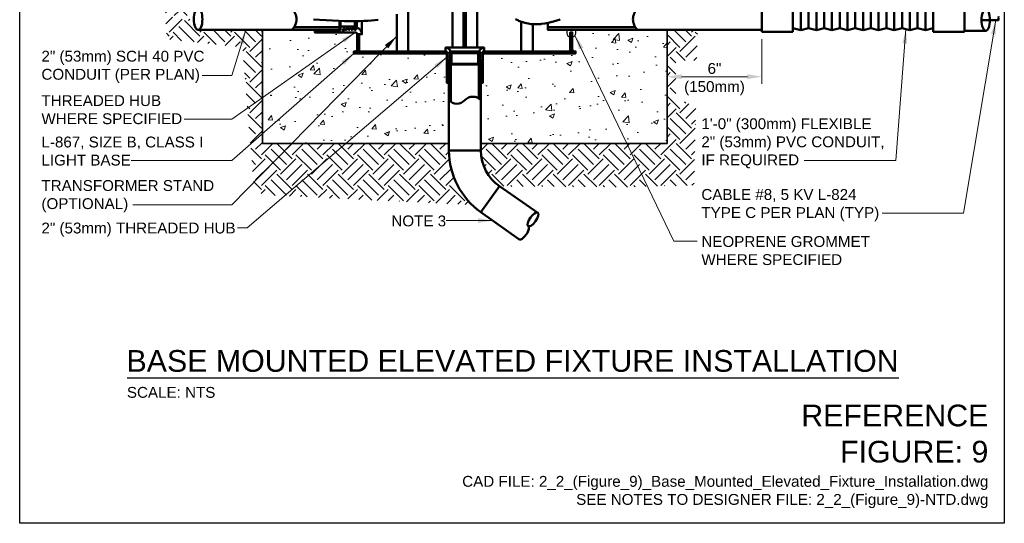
# Model space of a CAD drawing. Header units: inches. Extents: x 0 to 21.3, y 0 to 11.
# Tile 1 of 7: x 0 to 8.5, y 0 to 4.4. Entities that reach past the tile are written whole.
import ezdxf
from ezdxf.enums import TextEntityAlignment as Align

# ---------------------------------------------------------------- set-up
doc = ezdxf.new("R2010")
doc.units = ezdxf.units.IN
doc.header["$LTSCALE"] = 0.375
doc.header["$MEASUREMENT"] = 0
doc.header["$PDSIZE"] = 2
doc.layers.get('0').update_dxf_attribs({"linetype": 'CONTINUOUS', "lineweight": 35})
doc.layers.get('DEFPOINTS').update_dxf_attribs({"linetype": 'CONTINUOUS'})
for name, color, linetype, lineweight in [('E-AFLD-CIRC-SERS', 203, 'CONTINUOUS', 50), ('E-AFLD-DEVC', 23, 'CONTINUOUS', 50), ('E-AFLD-LITE-RUNW', 203, 'CONTINUOUS', 50), ('E-POWR-CNDT', 83, 'CONTINUOUS', 50), ('G-ANNO-PATT', 252, 'CONTINUOUS', 18), ('G-ANNO-RDME', 5, 'CONTINUOUS', 18), ('P-STRM-PIPE', 163, 'CONTINUOUS', 50), ('S-FSTN-MISC', 13, 'CONTINUOUS', 25), ('S-SLAB-EDGE', 41, 'CONTINUOUS', 35)]:
    doc.layers.add(name, color=color, linetype=linetype, lineweight=lineweight)
for name, color, linetype in [('G-ANNO-DIMS', 7, 'CONTINUOUS'), ('G-ANNO-TEXT', 7, 'CONTINUOUS'), ('G-ANNO-TTLB', 7, 'CONTINUOUS')]:
    doc.layers.add(name, color=color, linetype=linetype)
doc.styles.add('00-E-TITLE-1_1', font='arial.ttf', dxfattribs={"height": 0.1875})
doc.styles.add('01-E-BLDG-1_1', font='arial.ttf', dxfattribs={"height": 0.09375})
doc.dimstyles.new('01-E-BLDG-1_1', dxfattribs={"dimtxt": 0.09375, "dimasz": 0.125, "dimexe": 0.0625, "dimexo": 0.0625, "dimgap": 0.0625, "dimtad": 1, "dimdec": 4, "dimzin": 3, "dimdsep": 46, "dimlunit": 4, "dimtxsty": '01-E-BLDG-1_1', "dimcen": 0.0625, "dimclrd": 1, "dimclre": 1, "dimclrt": 256, "dimazin": 0, "dimtfac": 1, "dimtdec": 4, "dimtmove": 1, "dimatfit": 3, "dimfxl": 1, "dimfrac": 2, "dimtolj": 1, "dimtzin": 3, "dimlwd": 0, "dimlwe": 0, "dimarcsym": 0})
pattern_1 = [(50, (-0.29984, 0), (0.448288, -0.03922), [0.046875, -0.515625]), (355, (-0.29984, 0), (-0.08672, 0.47012), [0.0375, -0.4125]), (100.4514, (-0.2625, -0.00327), (0.361568, 0.4309), [0.039838, -0.438214]), (46.184, (-0.29984, 0.125), (0.667026, -0.10345), [0.07031, -0.77344]), (96.636, (-0.24425, 0.1164), (0.584164, 0.608824), [0.059756, -0.65732]), (351.184, (-0.29984, 0.125), (0.584164, 0.608824), [0.05625, -0.61875]), (21, (-0.23734, 0.09375), (0.373067, -0.251637), [0.046875, -0.515625]), (326, (-0.23734, 0.09375), (0.152072, 0.45322), [0.0375, -0.4125]), (71.4514, (-0.20625, 0.0728), (0.52514, 0.201582), [0.039838, -0.438214]), (37.5, (-0.29984, 0), (0.0076, 0.2080587), [0, -0.4075, 0, -0.41875, 0, -0.4140625]), (7.5, (-0.29984, 0), (0.1644185, 0.246507), [0, -0.23875, 0, -0.398125, 0, -0.1578125]), (327.5, (-0.43921, 0), (0.333639, -0.0140968), [0, -0.15625, 0, -0.4875, 0, -0.646875]), (317.5, (-0.50171, 0), (0.364491, 0.062566), [0, -0.203125, 0, -0.32375, 0, -0.459375])]
pattern_2 = [(45, (-0.29984, 0), (3e-17, 0.265165), [0.1875, -0.1875]), (45, (-0.34956, 0.04972), (3e-17, 0.265165), [0.1875, -0.1875]), (45, (-0.39928, 0.09944), (3e-17, 0.265165), [0.1875, -0.1875]), (135, (-0.39928, 0.13258), (-0.265165, 6e-17), [0.1875, -0.1875]), (135, (-0.34956, 0.1823), (-0.265165, 6e-17), [0.1875, -0.1875]), (135, (-0.29984, 0.23202), (-0.265165, 6e-17), [0.1875, -0.1875])]

# ---------------------------------------------------------------- blocks, each defined once
blk = doc.blocks.new('G-DBRK')
at = {"color": 0, "linetype": 'ByBlock', "lineweight": -2}
blk.add_ellipse((0, -0.25), major_axis=(0, -0.25), ratio=0.4, dxfattribs=at)
blk.add_ellipse((0, -0.75), major_axis=(0, -0.25), ratio=0.4, start_param=0, end_param=3.141593, dxfattribs=at)
blk = doc.blocks.new('A$C39311B55')
at = {"layer": 'E-POWR-CNDT'}
for p, q in [((0.2682, 0.2018), (0, 0.2018)), ((0, 0.2018), (0, -0.2018)), ((0.2682, 0.2018), (0.2682, -0.2018)), ((0.3355, 0.185), (0.2682, 0.1681)), ((0.3355, 0.185), (0.3355, -0.185)), ((0.4027, 0.1681), (0.3355, 0.185)), ((0.47, 0.185), (0.4027, 0.1681)), ((0.47, 0.185), (0.47, -0.185)), ((0.5372, 0.1681), (0.47, 0.185)), ((0.6045, 0.185), (0.5372, 0.1681)), ((0.6045, 0.185), (0.6045, -0.185)), ((0.6717, 0.1681), (0.6045, 0.185)), ((0.739, 0.185), (0.6717, 0.1681)), ((0.739, 0.185), (0.739, -0.185)), ((0.8062, 0.1681), (0.739, 0.185)), ((0.8735, 0.185), (0.8062, 0.1681)), ((0.8735, 0.185), (0.8735, -0.185)), ((0.9408, 0.1681), (0.8735, 0.185)), ((1.008, 0.185), (0.9408, 0.1681)), ((1.008, 0.185), (1.008, -0.185)), ((1.0753, 0.1681), (1.008, 0.185)), ((1.1425, 0.185), (1.0753, 0.1681)), ((1.1425, 0.185), (1.1425, -0.185)), ((1.2098, 0.1681), (1.1425, 0.185)), ((1.277, 0.185), (1.2098, 0.1681)), ((1.277, 0.185), (1.277, -0.185)), ((1.3443, 0.1681), (1.277, 0.185)), ((1.4115, 0.185), (1.3443, 0.1681)), ((1.4115, 0.185), (1.4115, -0.185)), ((1.4788, 0.1681), (1.4115, 0.185)), ((1.4788, 0.2018), (1.4788, -0.1681)), ((1.7478, 0.2018), (1.4788, 0.2018)), ((1.7478, 0.2018), (1.7478, -0.2018)), ((1.7478, 0.1757), (1.7478, -0.1916)), ((1.9324, 0.1757), (1.7478, 0.1757)), ((0.4027, 0.1681), (0.4027, -0.1681)), ((0.5372, 0.1681), (0.5372, -0.1681)), ((0.6717, 0.1681), (0.6717, -0.1681)), ((0.8062, 0.1681), (0.8062, -0.1681)), ((0.9408, 0.1681), (0.9408, -0.1681)), ((1.0753, 0.1681), (1.0753, -0.1681)), ((1.2098, 0.1681), (1.2098, -0.1681)), ((1.3443, 0.1681), (1.3443, -0.1681)), ((1.4788, 0.1681), (1.4788, -0.1681)), ((0.3355, -0.185), (0.2682, -0.1681)), ((0.4027, -0.1681), (0.3355, -0.185)), ((0.47, -0.185), (0.4027, -0.1681)), ((0.5372, -0.1681), (0.47, -0.185)), ((0.6045, -0.185), (0.5372, -0.1681)), ((0.6717, -0.1681), (0.6045, -0.185)), ((0.739, -0.185), (0.6717, -0.1681)), ((0.8062, -0.1681), (0.739, -0.185)), ((0.8735, -0.185), (0.8062, -0.1681)), ((0.9408, -0.1681), (0.8735, -0.185)), ((1.008, -0.185), (0.9408, -0.1681)), ((1.0753, -0.1681), (1.008, -0.185)), ((1.1425, -0.185), (1.0753, -0.1681)), ((1.2098, -0.1681), (1.1425, -0.185)), ((1.277, -0.185), (1.2098, -0.1681)), ((1.3443, -0.1681), (1.277, -0.185)), ((1.4115, -0.185), (1.3443, -0.1681)), ((1.4788, -0.1681), (1.4115, -0.185)), ((1.4788, -0.1681), (1.4788, -0.2018)), ((0.2682, -0.2018), (0, -0.2018)), ((1.7478, -0.2018), (1.4788, -0.2018)), ((1.7478, -0.1916), (1.9324, -0.1916))]:
    blk.add_line(p, q, dxfattribs=at)
at = {"layer": 'E-POWR-CNDT', "xscale": -0.3673828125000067, "yscale": 0.3673828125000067, "zscale": 0.3673828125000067, "rotation": 180}
blk.add_blockref('G-DBRK', (1.9324, -0.1916), dxfattribs=at)
blk = doc.blocks.new('*D11')
at = {"layer": 'DEFPOINTS', "color": 0, "transparency": 16777216}
for p in [(6.4073, 4.2447), (6.4073, 3.858), (5.5887, 3.2813)]:
    blk.add_point(p, dxfattribs=at)
at = {"layer": 'G-ANNO-DIMS', "color": 1, "lineweight": 0, "transparency": 16777216}
for p, q in [((6.4073, 4.1822), (6.4073, 3.7955)), ((5.7137, 3.858), (6.2823, 3.858))]:
    blk.add_line(p, q, dxfattribs=at)
at = {"layer": 'G-ANNO-DIMS', "color": 1, "transparency": 16777216}
for points in [[(5.7137, 3.8788), (5.7137, 3.8372), (5.5887, 3.858)], [(6.2823, 3.8788), (6.2823, 3.8372), (6.4073, 3.858)]]:
    blk.add_solid(points, dxfattribs=at)
at = {"layer": 'G-ANNO-DIMS', "transparency": 16777216, "insert": (5.998, 3.837), "char_height": 0.09375, "attachment_point": 5, "style": '01-E-BLDG-1_1'}
blk.add_mtext('\\A1;6"\\P(150mm)', dxfattribs=at)

msp = doc.modelspace()

# ---------------------------------------------------------------- hatches: boundary and pattern name
at = {"layer": 'G-ANNO-PATT'}
h = msp.add_hatch(dxfattribs=at)
h.set_pattern_fill('EARTH', color=256, scale=0.75, angle=45, style=0)
h.set_pattern_definition(pattern_2)
edge = h.paths.add_edge_path()
edge.add_arc((4.37509, 3.23114), 0.67188, 175.679485, 225.72881, ccw=False)
edge.add_line((3.70512, 3.28176), (2.09509, 3.28131))
edge.add_line((2.09509, 3.28131), (2.09509, 4.2628))
edge.add_line((2.09509, 4.2628), (1.54064, 4.2628))
edge.add_arc((1.62487, 4.35454), 0.12454, 179.868231, 227.443777, ccw=False)
edge.add_line((1.50033, 4.35483), (1.32245, 4.35483))
edge.add_arc((1.33131, 4.36333), 0.01228, 145.448806, 223.806719, ccw=False)
edge.add_arc((1.33131, 4.37727), 0.01228, 136.193182, 214.551206, ccw=False)
edge.add_line((1.32245, 4.38577), (1.50431, 4.38577))
edge.add_arc((1.62487, 4.35454), 0.12454, 132.414218, 165.480805, ccw=False)
edge.add_arc((1.62487, 4.53844), 0.12454, 132.556223, 227.585782, ccw=False)
edge.add_line((1.54064, 4.63019), (2.09509, 4.63019))
edge.add_line((2.09509, 4.63019), (2.09509, 6.45905))
edge.add_line((2.09509, 6.45905), (2.09626, 7.72678))
edge.add_line((2.09626, 7.72678), (1.52159, 7.69655))
edge.add_line((1.52159, 7.69655), (0.80759, 7.69655))
edge.add_line((0.80759, 7.69655), (0.84585, 7.40495))
edge.add_line((0.84585, 7.40495), (1.88062, 7.4015))
edge.add_line((1.88062, 7.4015), (1.89621, 4.77821))
edge.add_line((1.89621, 4.77821), (1.56235, 4.77347))
edge.add_line((1.56235, 4.77347), (1.25034, 4.59639))
edge.add_line((1.25034, 4.59639), (1.2685, 4.18293))
edge.add_line((1.2685, 4.18293), (1.92354, 4.11269))
edge.add_line((1.92354, 4.11269), (2.02058, 2.91319))
edge.add_line((2.02058, 2.91319), (2.09711, 2.83802))
edge.add_line((2.09711, 2.83802), (3.90608, 2.75005))
h = msp.add_hatch(dxfattribs=at)
h.set_pattern_fill('EARTH', color=256, scale=0.75, angle=45, style=0)
h.set_pattern_definition(pattern_2)
h.paths.add_polyline_path([(5.58871, 4.63019), (5.82484, 4.63019), (5.82542, 7.58846), (6.34876, 7.58512), (6.34091, 7.69655), (6.16222, 7.69655), (5.58998, 7.72797), (5.58871, 6.45905)])
edge = h.paths.add_edge_path()
edge.add_arc((4.37392, 3.2326), 0.3964, 172.940491, 234.088193)
edge.add_line((4.14142, 2.91155), (5.22115, 2.90442))
edge.add_line((5.22115, 2.90442), (5.8215, 2.921))
edge.add_line((5.8215, 2.921), (5.83668, 3.5919))
edge.add_line((5.83668, 3.5919), (5.66465, 3.67765))
edge.add_line((5.66465, 3.67765), (5.66532, 3.99663))
edge.add_line((5.66532, 3.99663), (5.84427, 3.99888))
edge.add_line((5.84427, 3.99888), (5.85186, 4.2628))
edge.add_line((5.85186, 4.2628), (5.58871, 4.2628))
edge.add_line((5.58871, 4.2628), (5.58871, 3.28131))
edge.add_line((5.58871, 3.28131), (3.98053, 3.28132))
h = msp.add_hatch(dxfattribs=at)
h.set_pattern_fill('AR-CONC', color=256, scale=0.0625, style=0)
h.set_pattern_definition(pattern_1)
edge = h.paths.add_edge_path()
edge.add_line((3.67225, 3.28144), (3.67213, 3.80378))
edge.add_line((3.67213, 3.80378), (3.66925, 3.80378))
edge.add_line((3.66925, 3.80378), (3.66925, 4.05978))
edge.add_line((3.66925, 4.05978), (2.88477, 4.05978))
edge.add_line((2.88477, 4.05978), (2.88477, 4.07923))
edge.add_arc((2.89444, 4.09597), 0.01934, 240, 360)
edge.add_line((2.91378, 4.09597), (2.91378, 4.20356))
edge.add_arc((2.91378, 4.2338), 0.03024, 180, 270, ccw=False)
edge.add_line((2.88354, 4.2338), (2.88354, 4.2628))
edge.add_line((2.88354, 4.2628), (2.09509, 4.2628))
edge.add_line((2.09509, 4.2628), (2.09509, 3.28131))
edge.add_line((2.09509, 3.28131), (3.67225, 3.28144))
h = msp.add_hatch(dxfattribs=at)
h.set_pattern_fill('AR-CONC', color=256, scale=0.0625, style=0)
h.set_pattern_definition(pattern_1)
edge = h.paths.add_edge_path()
edge.add_line((3.99868, 3.28132), (3.99866, 3.80378))
edge.add_line((3.99866, 3.80378), (4.00749, 3.80378))
edge.add_line((4.00749, 3.80378), (4.00749, 4.05978))
edge.add_line((4.00749, 4.05978), (4.79903, 4.05978))
edge.add_line((4.79903, 4.05978), (4.79903, 4.07664))
edge.add_line((4.79903, 4.07664), (4.78936, 4.07664))
edge.add_arc((4.78936, 4.09597), 0.01934, 180, 270, ccw=False)
edge.add_line((4.77003, 4.09597), (4.77003, 4.20356))
edge.add_arc((4.77003, 4.2338), 0.03024, 270, 360)
edge.add_line((4.80027, 4.2338), (4.80027, 4.2628))
edge.add_line((4.80027, 4.2628), (5.58871, 4.2628))
edge.add_line((5.58871, 4.2628), (5.58871, 3.28131))
edge.add_line((5.58871, 3.28131), (3.99868, 3.28132))

# ---------------------------------------------------------------- linework, layer by layer
at = {"layer": 'E-AFLD-CIRC-SERS'}
for points in [[(3.09462, 4.3507, -0.0082108), (3.09388, 4.3506), (3.06619, 4.34706, -0.0063306), (3.06561, 4.34699), (3.03622, 4.34399, -0.0058728), (3.03569, 4.34394), (3.00428, 4.34148, -0.0056513), (3.00376, 4.34144), (2.97004, 4.33956, -0.0053285), (2.96956, 4.33954), (2.93323, 4.33829, -0.0049444), (2.93278, 4.33828), (2.89353, 4.33771, -0.0045315), (2.89312, 4.3377), (2.85067, 4.33785, -0.004114), (2.8503, 4.33786), (2.80434, 4.33878, -0.0037088), (2.804, 4.33879), (2.75424, 4.34052, -0.0031479), (2.75396, 4.34053), (2.70048, 4.34307, -0.0020961), (2.70029, 4.34308), (2.64479, 4.34618, -0.0012006), (2.64468, 4.34618), (2.58921, 4.34955, -0.0004444), (2.58916, 4.34955), (2.53581, 4.35288)], [(4.28107, 4.35633), (4.30515, 4.34305, 0.0274184), (4.3074, 4.34197), (4.33252, 4.33152, 0.0241091), (4.33458, 4.33077), (4.36037, 4.32286, 0.0209319), (4.36221, 4.32237), (4.3883, 4.3167, 0.0186185), (4.38997, 4.3164), (4.41608, 4.31273, 0.0185636), (4.41776, 4.31256), (4.44407, 4.31083, 0.0183913), (4.44574, 4.31078), (4.47251, 4.311, 0.0174942), (4.4741, 4.31107), (4.5016, 4.31322, 0.0160196), (4.50305, 4.31338), (4.53155, 4.31746, 0.0141742), (4.53282, 4.31768), (4.5626, 4.32368, 0.012166), (4.56368, 4.32392), (4.59501, 4.33184, 0.0101638), (4.5959, 4.33208), (4.62904, 4.34191, 0.0055292), (4.62952, 4.34206), (4.66497, 4.35342)]]:
    msp.add_lwpolyline(points, format="xyb", dxfattribs=at)
msp.add_lwpolyline([(8.44855, 4.34605), (8.30301, 4.34651)], dxfattribs=at)
at = {"layer": 'E-AFLD-DEVC'}
for points in [[(3.83237, 4.10971), (3.83237, 5.20164), (3.85144, 5.20164), (3.85144, 4.10971)], [(3.25461, 4.39736), (3.25461, 4.07664), (3.35377, 4.07664), (3.35377, 4.45389)], [(4.33004, 4.33255), (4.33004, 4.07664), (4.42919, 4.07664), (4.42919, 4.31181)]]:
    msp.add_lwpolyline(points, dxfattribs=at)
for points in [[(3.52178, 4.68546, -0.4495509), (3.73512, 4.49613), (3.73512, 4.10971)], [(3.94868, 4.10971), (3.94868, 4.49613, -0.4713306), (4.17556, 4.68334)]]:
    msp.add_lwpolyline(points, format="xyb", dxfattribs=at)
at = {"layer": 'E-AFLD-LITE-RUNW'}
for p, q in [((2.9549, 4.33904), (2.9549, 4.22419)), ((2.91378, 4.22419), (2.93064, 4.22419)), ((3.676, 4.10971), (4.00946, 4.10971)), ((3.676, 4.07887), (3.676, 4.09152)), ((4.00946, 4.07887), (4.00946, 4.09152))]:
    msp.add_line(p, q, dxfattribs=at)
for points in [[(2.93064, 4.22419), (2.91378, 4.22419), (2.9549, 4.22419, 0.3506098), (2.90968, 4.28075), (2.89622, 4.26141), (2.88276, 4.28075), (2.86931, 4.26141), (2.85585, 4.28075), (2.84239, 4.26141), (2.82893, 4.28075), (2.81547, 4.26141), (2.80202, 4.28075), (2.79529, 4.27108), (2.79529, 4.24105), (2.89692, 4.24105, -0.4142136), (2.91378, 4.22419)], [(3.676, 4.09152), (3.676, 4.07887), (3.676, 4.10971, -0.3506098), (3.71842, 4.0758), (3.70392, 4.06571), (3.71842, 4.05561), (3.70392, 4.04552), (3.71842, 4.03543), (3.70392, 4.02533), (3.71842, 4.01524), (3.70392, 4.00515), (3.71842, 3.99505), (3.71117, 3.99001), (3.68865, 3.99001), (3.68865, 4.06623, 0.4142136), (3.676, 4.07887)], [(4.00946, 4.09152), (4.00946, 4.07887), (4.00946, 4.10971, 0.3506098), (3.96704, 4.0758), (3.98154, 4.06571), (3.96704, 4.05561), (3.98154, 4.04552), (3.96704, 4.03543), (3.98154, 4.02533), (3.96704, 4.01524), (3.98154, 4.00515), (3.96704, 3.99505), (3.97429, 3.99001), (3.99681, 3.99001), (3.99681, 4.06623, -0.4142136), (4.00946, 4.07887)]]:
    msp.add_lwpolyline(points, format="xyb", dxfattribs=at)
for points in [[(2.91378, 4.07664), (2.91378, 4.22419), (2.93064, 4.22419)], [(2.93064, 4.22419), (2.93064, 4.07664), (2.91378, 4.07664)], [(3.68312, 4.07664), (2.88477, 4.07664), (2.88477, 4.05978), (3.68865, 4.05978)], [(3.99681, 4.05978), (4.79903, 4.05978), (4.79903, 4.07664), (4.00227, 4.07664)]]:
    msp.add_lwpolyline(points, dxfattribs=at)
msp.add_lwpolyline([(4.77003, 4.07664), (4.77003, 4.24105), (4.75317, 4.24105), (4.75317, 4.07664)], close=True, dxfattribs=at)
for centre, start, end in [((2.89444, 4.09597), 270, 0), ((4.78936, 4.09597), 180, 270), ((4.78936, 4.09597), 180, 270)]:
    msp.add_arc(centre, 0.01934, start, end, dxfattribs=at)
at = {"layer": 'E-POWR-CNDT'}
for p, q in [((2.76922, 4.34), (2.76922, 4.29181)), ((2.89214, 4.29181), (2.89214, 4.33771)), ((2.89622, 4.33775), (2.89622, 4.26141)), ((2.90968, 4.33794), (2.90968, 4.28075)), ((2.36923, 4.28663), (2.7607, 4.28663)), ((5.31457, 4.28663), (4.55981, 4.28663))]:
    msp.add_line(p, q, dxfattribs=at)
for points in [[(1.54064, 4.2628), (2.7607, 4.2628), (2.7607, 4.34029)], [(4.55981, 4.32312), (4.55981, 4.2628), (6.40731, 4.2628)]]:
    msp.add_lwpolyline(points, dxfattribs=at)
at = {"layer": 'E-POWR-CNDT', "flags": 128}
msp.add_lwpolyline([(2.80202, 4.28075), (2.81547, 4.26141), (2.82893, 4.28075), (2.84239, 4.26141), (2.85585, 4.28075), (2.86931, 4.26141), (2.88276, 4.28075), (2.89214, 4.26727), (2.89214, 4.29181), (2.76922, 4.29181), (2.76922, 4.26141), (2.54699, 4.26141), (2.54699, 4.24105), (2.78856, 4.24105), (2.78856, 4.26141)], close=True, dxfattribs=at)
at = {"layer": 'E-POWR-CNDT'}
for centre, start, end in [((2.26484, 4.35454), 312.556223, 47.585782), ((5.41897, 4.35454), 132.414218, 227.443777)]:
    msp.add_arc(centre, 0.12454, start, end, dxfattribs=at)
at = {"layer": 'G-ANNO-TEXT', "linetype": 'Continuous', "lineweight": 30}
msp.add_line((0.92923, 1.25711), (7.59027, 1.25711), dxfattribs=at)
at = {"layer": 'G-ANNO-TTLB'}
msp.add_lwpolyline([(0, 11), (8.5, 11), (8.5, 0), (0, 0)], close=True, dxfattribs=at)
at = {"layer": 'P-STRM-PIPE'}
for p, q in [((3.70392, 4.06571), (3.98154, 4.06571)), ((3.71842, 4.0758), (3.96704, 4.0758)), ((3.97715, 4.06265), (3.72671, 4.06265)), ((3.70514, 3.21948), (3.70496, 3.96407)), ((3.70496, 3.96407), (3.92238, 3.96407)), ((3.72283, 3.64022), (3.72283, 3.96407)), ((3.72671, 3.97046), (3.95874, 3.97046)), ((3.96263, 3.67046), (3.96263, 3.96407)), ((3.70512, 3.21948), (3.98053, 3.2195)), ((3.98131, 2.68747), (4.14142, 2.91155)), ((4.14142, 2.91155), (4.47189, 2.68311)), ((4.30943, 2.45349), (3.98167, 2.68721))]:
    msp.add_line(p, q, dxfattribs=at)
at = {"layer": 'P-STRM-PIPE', "flags": 128}
for points in [[(3.71842, 3.99505), (3.70392, 4.00515), (3.71842, 4.01524), (3.70392, 4.02533), (3.71842, 4.03543), (3.70392, 4.04552), (3.71842, 4.05561), (3.70831, 4.06265), (3.72671, 4.06265), (3.72671, 3.97046), (3.70392, 3.97046), (3.70392, 3.80378), (3.68865, 3.80378), (3.68865, 3.98496), (3.70392, 3.98496)], [(3.96704, 3.99505), (3.98154, 4.00515), (3.96704, 4.01524), (3.98154, 4.02533), (3.96704, 4.03543), (3.98154, 4.04552), (3.96704, 4.05561), (3.97715, 4.06265), (3.95874, 4.06265), (3.95874, 3.97046), (3.98154, 3.97046), (3.98154, 3.80378), (3.99681, 3.80378), (3.99681, 3.98496), (3.98154, 3.98496)]]:
    msp.add_lwpolyline(points, close=True, dxfattribs=at)
at = {"layer": 'P-STRM-PIPE'}
msp.add_lwpolyline([(3.98053, 3.2195), (3.9805, 3.96407), (3.92238, 3.96407)], dxfattribs=at)
for centre, radius, start, end in [((3.77377, 3.71851), 0.09341, 222.556223, 317.585782), ((3.91169, 3.59217), 0.09341, 42.556223, 137.585782), ((4.36367, 3.22367), 0.65857, 180.364302, 234.546158), ((4.36367, 3.22367), 0.38317, 180.624429, 234.546158)]:
    msp.add_arc(centre, radius, start, end, dxfattribs=at)
at = {"layer": 'S-FSTN-MISC'}
msp.add_lwpolyline([(4.77003, 4.2338), (4.77003, 4.20356, 0.4142136), (4.80027, 4.2338), (4.80027, 4.2628), (4.72293, 4.2628), (4.72293, 4.2338, 0.4142136), (4.75317, 4.20356), (4.75317, 4.2338)], format="xyb", dxfattribs=at)
at = {"layer": 'S-SLAB-EDGE'}
for p, q in [((2.09509, 4.2628), (2.09509, 3.28131)), ((5.58871, 4.2628), (5.58871, 3.28131)), ((2.09509, 3.28131), (3.70512, 3.28176)), ((5.58871, 3.28131), (3.98053, 3.28132))]:
    msp.add_line(p, q, dxfattribs=at)

# ---------------------------------------------------------------- block references
at = {"layer": 'E-AFLD-CIRC-SERS', "xscale": -0.03093748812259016, "yscale": 0.03093748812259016, "zscale": 0.03093748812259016, "rotation": 180}
msp.add_blockref('G-DBRK', (8.44855, 4.34605), dxfattribs=at)
at = {"layer": 'E-POWR-CNDT', "xscale": 0.3673828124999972, "yscale": 0.3673828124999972, "zscale": 0.3673828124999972, "rotation": 180}
msp.add_blockref('G-DBRK', (1.54064, 4.2628), dxfattribs=at)
at = {"layer": 'E-POWR-CNDT'}
msp.add_blockref('A$C39311B55', (6.40731, 4.44649), dxfattribs=at)
at = {"layer": 'P-STRM-PIPE', "xscale": 0.2812799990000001, "yscale": 0.2812799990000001, "zscale": 0.2812799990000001, "rotation": 324.72}
msp.add_blockref('G-DBRK', (4.47189, 2.68311), dxfattribs=at)

# ---------------------------------------------------------------- texts
at = {"layer": 'G-ANNO-RDME', "attachment_point": 9, "rotation": 0}
for s, insert, char_height, width, style in [('REFERENCE FIGURE: 9', (8.36242, 0.52258), 0.1875, 1.660137, '00-E-TITLE-1_1'), ('CAD FILE: 2_2_(Figure_9)_Base_Mounted_Elevated_Fixture_Installation.dwg\\PSEE NOTES TO DESIGNER FILE: 2_2_(Figure_9)-NTD.dwg', (8.36242, 0.13125), 0.09375, 4.6000344, '01-E-BLDG-1_1')]:
    msp.add_mtext(s, dxfattribs=dict(at, insert=insert, char_height=char_height, width=width, style=style))
at = {"layer": 'G-ANNO-TEXT', "style": '00-E-TITLE-1_1'}
msp.add_text('BASE MOUNTED ELEVATED FIXTURE INSTALLATION', height=0.1875, dxfattribs=at).set_placement((0.9221, 1.25278), align=Align.BOTTOM_LEFT)
at = {"layer": 'G-ANNO-TEXT', "style": '01-E-BLDG-1_1'}
msp.add_text('SCALE: NTS', height=0.09375, dxfattribs=at).set_placement((0.92537, 1.17813), align=Align.TOP_LEFT)
at = {"layer": 'G-ANNO-TEXT', "char_height": 0.09375, "attachment_point": 1, "rotation": 360, "style": '01-E-BLDG-1_1'}
for s, insert, width in [('2" (53mm) SCH 40 PVC CONDUIT (PER PLAN)', (0.18775, 4.08212), 1.4197212), ('THREADED HUB WHERE SPECIFIED', (0.18775, 3.69838), 1.2378573), ('\\A1;1\'-0" (300mm) FLEXIBLE 2" (53mm) PVC CONDUIT, IF REQUIRED', (5.88478, 3.49874), 1.6039636), ('\\A1;L-867, SIZE B, CLASS I LIGHT BASE', (0.18775, 3.34081), 1.4116247), ('\\A1;TRANSFORMER STAND (OPTIONAL)', (0.18775, 2.96477), 1.4890355), ('\\A1;CABLE #8, 5 KV L-824 TYPE C PER PLAN (TYP) ', (5.88478, 2.88743), 1.6161715), ('\\A1;NOTE 3', (3.20848, 2.65911), 1.1675491), ('\\A1;2" (53mm) THREADED HUB', (0.18775, 2.59779), 1.749247), ('\\A1;NEOPRENE GROMMET WHERE SPECIFIED', (5.88478, 2.48126), 1.4550699)]:
    msp.add_mtext(s, dxfattribs=dict(at, insert=insert, width=width))

# ---------------------------------------------------------------- dimensions: what is measured, and where the dimension line sits
at = {"layer": 'G-ANNO-DIMS'}
dim = msp.add_linear_dim(base=(6.40731, 3.858), p1=(5.58871, 3.28131), p2=(6.40731, 4.24473), text='6"\\X(150mm)', dimstyle='01-E-BLDG-1_1', override={"dimse1": 1}, dxfattribs=at)
dim.commit()
dim.dimension.update_dxf_attribs({"geometry": '*D11', "text_midpoint": (5.99801, 3.83703), "dimtype": 160})

# ---------------------------------------------------------------- leaders
at = {"layer": 'G-ANNO-TEXT'}
for points in [[(8.42554, 4.34612), (8.14629, 2.6799), (7.44686, 2.6799)], [(7.65072, 4.26995), (7.56478, 3.13466), (6.77309, 3.13466)], [(4.08288, 2.61505), (3.68252, 2.61505)]]:
    msp.add_leader(points, dimstyle='01-E-BLDG-1_1', override={"dimgap": 0.0625, "dimtad": 0}, dxfattribs=at)
for points in [[(1.95081, 4.26325), (1.83152, 3.86975), (1.5742, 3.86975)], [(3.25461, 4.20692), (1.83152, 2.75185), (0.97671, 2.75185)], [(2.89692, 4.24105), (1.83152, 3.48994), (1.4206, 3.48994)], [(4.79358, 4.21483), (5.64721, 2.43741), (5.84943, 2.43741)], [(2.88477, 4.05978), (1.83152, 3.13435), (0.96139, 3.13435)], [(3.68865, 4.02812), (1.96504, 2.55228), (1.87939, 2.55228)]]:
    msp.add_leader(points, dimstyle='01-E-BLDG-1_1', dxfattribs=at)

doc.saveas('drawing.dxf')
